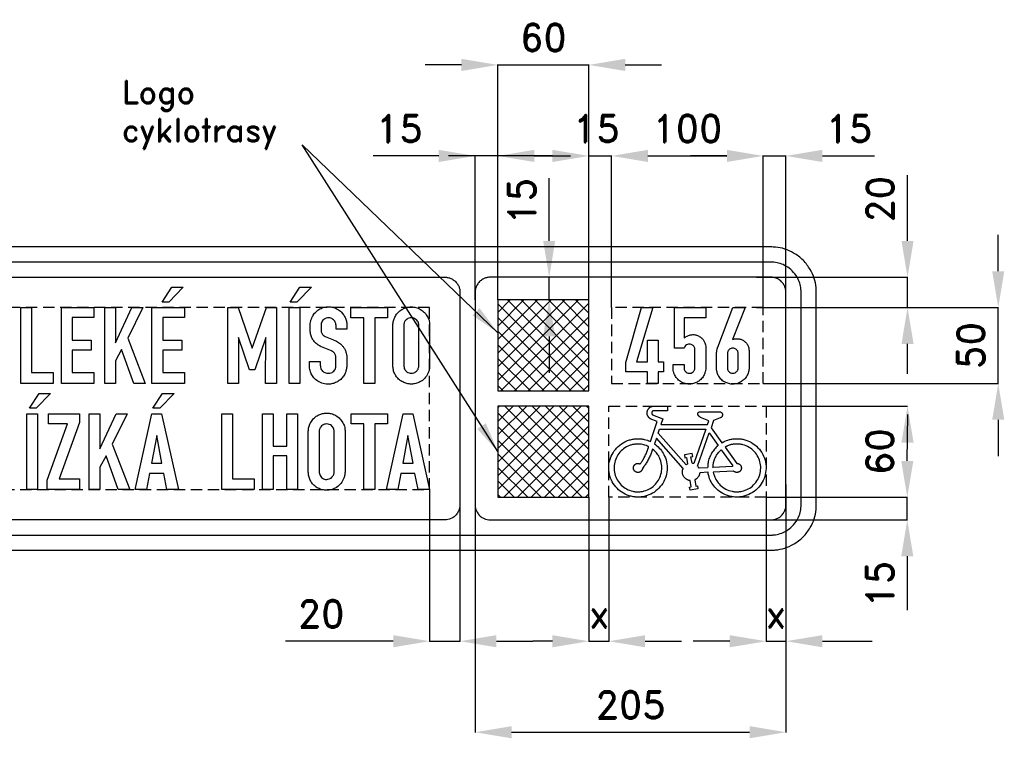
# Model space of a CAD drawing. Header units: millimetres. Extents: x 84 to 4098, y -145 to 1386.
# Tile 12 of 12: x 3449 to 4098, y 520 to 994. Entities that reach past the tile are written whole.
import ezdxf

# ---------------------------------------------------------------- set-up
doc = ezdxf.new("R2010")
doc.units = ezdxf.units.MM
doc.header["$LTSCALE"] = 5
doc.linetypes.add('ČÁRKOVANÁX2', pattern=[1.5, 1, -0.5])
doc.layers.add('Kóty', color=2, linetype='Continuous')
doc.layers.add('Značka', color=7, linetype='Continuous')
doc.styles.get("Standard").update_dxf_attribs({"font": 'romand.shx', "height": 18})
doc.dimstyles.get("Standard").update_dxf_attribs({"dimtxt": 18, "dimasz": 24, "dimexe": 0.18, "dimexo": 0.0625, "dimgap": 9, "dimtad": 1, "dimdec": 0, "dimzin": 0, "dimdsep": 46, "dimtxsty": 'Standard', "dimcen": 0.09, "dimadec": 0, "dimazin": 0, "dimtfac": 1, "dimtdec": 0, "dimtofl": 0, "dimtmove": 0, "dimatfit": 3, "dimfxl": 1, "dimtolj": 1, "dimtzin": 0, "dimarcsym": 0})

# ---------------------------------------------------------------- blocks, each defined once
blk = doc.blocks.new('*D11')
at = {"layer": 'Defpoints', "color": 0, "transparency": 16777216}
for p in [(3939.43, 904.12), (3839.43, 804.18), (3939.43, 804.12)]:
    blk.add_point(p, dxfattribs=at)
at = {"layer": 'Kóty', "color": 0, "lineweight": -2, "transparency": 16777216}
for p, q in [((3839.43, 804.25), (3839.43, 904.3)), ((3863.43, 904.12), (3915.43, 904.12)), ((3939.43, 804.18), (3939.43, 904.3))]:
    blk.add_line(p, q, dxfattribs=at)
at = {"layer": 'Kóty', "color": 0, "transparency": 16777216}
for points in [[(3863.43, 908.12), (3863.43, 900.12), (3839.43, 904.12)], [(3915.43, 908.12), (3915.43, 900.12), (3939.43, 904.12)]]:
    blk.add_solid(points, dxfattribs=at)
at = {"layer": 'Kóty', "color": 0, "transparency": 16777216, "insert": (3889.43, 922.12), "char_height": 18, "attachment_point": 5}
blk.add_mtext('\\A1;100', dxfattribs=at)
blk = doc.blocks.new('*D12')
at = {"layer": 'Defpoints', "color": 0, "transparency": 16777216}
for p in [(3824.43, 964.12), (3764.43, 809.12), (3824.43, 809.12)]:
    blk.add_point(p, dxfattribs=at)
at = {"layer": 'Kóty', "color": 0, "lineweight": -2, "transparency": 16777216}
for p, q in [((3740.43, 964.12), (3716.43, 964.12)), ((3764.43, 809.18), (3764.43, 964.3)), ((3824.43, 809.18), (3824.43, 964.3)), ((3848.43, 964.12), (3872.43, 964.12))]:
    blk.add_line(p, q, dxfattribs=at)
at = {"layer": 'Kóty', "color": 0, "transparency": 16777216}
for points in [[(3740.43, 968.12), (3740.43, 960.12), (3764.43, 964.12)], [(3848.43, 968.12), (3848.43, 960.12), (3824.43, 964.12)]]:
    blk.add_solid(points, dxfattribs=at)
at = {"layer": 'Kóty', "color": 0, "transparency": 16777216, "insert": (3794.43, 982.12), "char_height": 18, "attachment_point": 5}
blk.add_mtext('\\A1;60', dxfattribs=at)
blk = doc.blocks.new('*D13')
at = {"layer": 'Defpoints', "color": 0, "transparency": 16777216}
for p in [(3749.43, 687.49), (3954.43, 687.49), (3954.43, 524.12)]:
    blk.add_point(p, dxfattribs=at)
at = {"layer": 'Kóty', "color": 0, "lineweight": -2, "transparency": 16777216}
for p, q in [((3749.43, 687.42), (3749.43, 523.94)), ((3954.43, 687.42), (3954.43, 523.94)), ((3773.43, 524.12), (3930.43, 524.12))]:
    blk.add_line(p, q, dxfattribs=at)
at = {"layer": 'Kóty', "color": 0, "transparency": 16777216}
for points in [[(3773.43, 528.12), (3773.43, 520.12), (3749.43, 524.12)], [(3930.43, 528.12), (3930.43, 520.12), (3954.43, 524.12)]]:
    blk.add_solid(points, dxfattribs=at)
at = {"layer": 'Kóty', "color": 0, "transparency": 16777216, "insert": (3851.93, 542.12), "char_height": 18, "attachment_point": 5}
blk.add_mtext('\\A1;205', dxfattribs=at)
blk = doc.blocks.new('*D17')
at = {"layer": 'Defpoints', "color": 0, "transparency": 16777216}
for p in [(3939.49, 804.12), (4094.43, 804.12), (3939.43, 754.12)]:
    blk.add_point(p, dxfattribs=at)
at = {"layer": 'Kóty', "color": 0, "lineweight": -2, "transparency": 16777216}
for p, q in [((4094.43, 828.12), (4094.43, 852.12)), ((3939.55, 804.12), (4094.61, 804.12)), ((3939.49, 754.12), (4094.61, 754.12)), ((4094.43, 730.12), (4094.43, 706.12))]:
    blk.add_line(p, q, dxfattribs=at)
at = {"layer": 'Kóty', "color": 0, "transparency": 16777216}
for points in [[(4090.43, 828.12), (4098.43, 828.12), (4094.43, 804.12)], [(4090.43, 730.12), (4098.43, 730.12), (4094.43, 754.12)]]:
    blk.add_solid(points, dxfattribs=at)
at = {"layer": 'Kóty', "color": 0, "transparency": 16777216, "insert": (4076.43, 779.12), "char_height": 18, "attachment_point": 5, "rotation": 90}
blk.add_mtext('\\A1;50', dxfattribs=at)
blk = doc.blocks.new('*D20')
at = {"layer": 'Defpoints', "color": 0, "transparency": 16777216}
for p in [(3739.43, 688.83), (3719.43, 684.12), (3719.43, 584.12)]:
    blk.add_point(p, dxfattribs=at)
at = {"layer": 'Kóty', "color": 0, "lineweight": -2, "transparency": 16777216}
for p, q in [((3739.43, 688.77), (3739.43, 583.94)), ((3719.43, 684.06), (3719.43, 583.94)), ((3695.43, 584.12), (3624.29, 584.12)), ((3763.43, 584.12), (3787.43, 584.12))]:
    blk.add_line(p, q, dxfattribs=at)
at = {"layer": 'Kóty', "color": 0, "transparency": 16777216}
for points in [[(3695.43, 588.12), (3695.43, 580.12), (3719.43, 584.12)], [(3763.43, 588.12), (3763.43, 580.12), (3739.43, 584.12)]]:
    blk.add_solid(points, dxfattribs=at)
at = {"layer": 'Kóty', "color": 0, "transparency": 16777216, "insert": (3647.86, 602.12), "char_height": 18, "attachment_point": 5}
blk.add_mtext('\\A1;20', dxfattribs=at)

msp = doc.modelspace()

# ---------------------------------------------------------------- hatches: boundary and pattern name
at = {"layer": 'Značka'}
h = msp.add_hatch(dxfattribs=at)
h.set_pattern_fill('ANSI37', color=256, scale=2)
h.paths.add_polyline_path([(3764.43, 749.12), (3824.43, 749.12), (3824.43, 809.12), (3764.43, 809.12)])
h = msp.add_hatch(dxfattribs=at)
h.set_pattern_fill('ANSI37', color=256, scale=2)
h.paths.add_polyline_path([(3764.43, 679.12), (3824.43, 679.12), (3824.43, 739.12), (3764.43, 739.12)])

# ---------------------------------------------------------------- linework, layer by layer
at = {"layer": 'Kóty'}
for p, q in [((3725.43, 904.12), (3682.27, 904.12)), ((3800.43, 904.12), (3731.86, 904.12)), ((3749.43, 809.18), (3749.43, 904.3)), ((3764.43, 809.18), (3764.43, 904.3)), ((3788.43, 904.12), (3812.43, 904.12)), ((3824.43, 809.18), (3824.43, 904.3)), ((3839.43, 804.18), (3839.43, 904.3)), ((3863.43, 904.12), (3887.43, 904.12)), ((3915.43, 904.12), (3891.43, 904.12)), ((3939.43, 804.25), (3939.43, 904.3)), ((3954.43, 805.8), (3954.43, 904.3)), ((3978.43, 904.12), (4012.71, 904.12)), ((4034.61, 848.12), (4034.61, 891.49)), ((3798.27, 848.12), (3798.27, 889.48)), ((4094.43, 828.12), (4094.43, 852.12)), ((3798.33, 824.12), (3798.45, 824.12)), ((3935.01, 824.12), (4034.79, 824.12)), ((3798.33, 809.12), (3798.45, 809.12)), ((3935.01, 804.12), (4034.79, 804.12)), ((3798.27, 785.12), (3798.27, 761.12)), ((4034.43, 780.12), (4034.43, 760.38)), ((3941.37, 739.12), (4034.61, 739.12)), ((4034.43, 703.06), (4034.83, 733.73)), ((3824.43, 679.06), (3824.43, 583.94)), ((3837.55, 679.06), (3837.55, 583.94)), ((3941.31, 679.06), (3941.31, 583.94)), ((3941.37, 679.06), (4034.61, 679.06)), ((3954.43, 681.24), (3954.43, 583.94)), ((3939.89, 664.12), (4034.61, 664.12)), ((4034.43, 640.12), (4034.43, 604.62)), ((3800.43, 584.12), (3787.43, 584.12)), ((3861.55, 584.12), (3885.55, 584.12)), ((3917.31, 584.12), (3893.31, 584.12)), ((3978.43, 584.12), (4011.38, 584.12))]:
    msp.add_line(p, q, dxfattribs=at)
for points in [[(3764.43, 964.12), (3824.43, 964.12)], [(3764.43, 709.12), (3635.4, 911.37), (3764.43, 787.52)], [(3824.43, 904.12), (3839.43, 904.12)], [(3939.43, 904.12), (3954.43, 904.12)], [(3798.27, 809.12), (3798.33, 824.12)], [(4034.61, 804.12), (4034.61, 824.12)], [(4094.43, 754.12), (4094.43, 804.12)], [(4034.43, 664.12), (4034.43, 679.06)], [(3719.43, 584.12), (3739.43, 584.12)], [(3824.43, 584.12), (3837.55, 584.12)], [(3941.31, 584.12), (3954.43, 584.12)]]:
    msp.add_lwpolyline(points, dxfattribs=at)
for points in [[(3725.43, 908.12), (3725.43, 900.12), (3749.43, 904.12)], [(3788.43, 908.12), (3788.43, 900.12), (3764.43, 904.12)], [(3800.43, 908.12), (3800.43, 900.12), (3824.43, 904.12)], [(3863.43, 908.12), (3863.43, 900.12), (3839.43, 904.12)], [(3915.43, 908.12), (3915.43, 900.12), (3939.43, 904.12)], [(3978.43, 908.12), (3978.43, 900.12), (3954.43, 904.12)], [(3794.27, 848.12), (3802.27, 848.12), (3798.27, 824.12)], [(4030.61, 848.12), (4038.61, 848.12), (4034.61, 824.12)], [(3794.27, 785.12), (3802.27, 785.12), (3798.27, 809.12)], [(3752.31, 803.77), (3747.69, 798.96), (3764.43, 787.52)], [(4030.61, 780.12), (4038.61, 780.12), (4034.61, 804.12)], [(4030.61, 715.12), (4038.61, 715.12), (4034.61, 739.12)], [(3756.48, 727.78), (3750.86, 724.19), (3764.43, 709.12)], [(4030.43, 703.06), (4038.43, 703.06), (4034.43, 679.06)], [(4030.43, 640.12), (4038.43, 640.12), (4034.43, 664.12)], [(3800.43, 588.12), (3800.43, 580.12), (3824.43, 584.12)], [(3861.55, 588.12), (3861.55, 580.12), (3837.55, 584.12)], [(3917.31, 588.12), (3917.31, 580.12), (3941.31, 584.12)], [(3978.43, 588.12), (3978.43, 580.12), (3954.43, 584.12)]]:
    msp.add_solid(points, dxfattribs=at)
at = {"layer": 'Značka', "color": 3}
for points in [[(3283.5, 644.12), (3944.43, 644.12, 0.003579), (3946, 644.18, 0.010728), (3947.57, 644.29, 0.055713), (3953.7, 645.55, 0.056162), (3959.43, 648.14, 0.069693), (3965.67, 652.87, 0.068355), (3970.41, 659.12, 0.056433), (3973.04, 664.86, 0.061124), (3974.27, 670.99), (3974.37, 672.55), (3974.43, 674.12), (3974.43, 814.12), (3974.37, 815.69), (3974.27, 817.26, 0.055698), (3973.01, 823.39, 0.056169), (3970.41, 829.12, 0.069684), (3965.69, 835.36, 0.068357), (3959.43, 840.1, 0.056432), (3953.7, 842.74, 0.061121), (3947.57, 843.96, 0.012196), (3946, 844.06, 0.004066), (3944.43, 844.12), (3283.5, 844.12)], [(3277.45, 654.12), (3944.43, 654.12, 0.003577), (3945.48, 654.16, 0.01073), (3946.52, 654.23, 0.055711), (3950.61, 655.07, 0.056162), (3954.43, 656.8, 0.069688), (3958.59, 659.95, 0.068364), (3961.75, 664.12, 0.056428), (3963.51, 667.94, 0.061129), (3964.32, 672.03), (3964.39, 673.08), (3964.43, 674.12), (3964.43, 814.12), (3964.39, 815.17), (3964.32, 816.21, 0.055727), (3963.48, 820.3, 0.05617), (3961.75, 824.12, 0.069704), (3958.6, 828.28, 0.068357), (3954.43, 831.44, 0.056428), (3950.61, 833.2, 0.061118), (3946.52, 834.01, 0.012214), (3945.48, 834.08), (3944.43, 834.12), (3277.45, 834.12)], [(3729.43, 824.12), (3729.95, 824.1, -0.010733), (3730.48, 824.07, -0.055715), (3732.52, 823.65, -0.056159), (3734.43, 822.78, -0.069696), (3736.51, 821.21, -0.068339), (3738.09, 819.12, -0.056412), (3738.97, 817.21, -0.061116), (3739.37, 815.17), (3739.41, 814.64), (3739.43, 814.12), (3739.43, 674.12), (3739.41, 673.6), (3739.37, 673.08, -0.055755), (3738.96, 671.03, -0.056143), (3738.09, 669.12, -0.069684), (3736.51, 667.04, -0.068362), (3734.43, 665.46, -0.05644), (3732.52, 664.58, -0.061127), (3730.48, 664.18, -0.012192), (3729.95, 664.14, -0.004073), (3729.43, 664.12), (3262.43, 664.12)], [(3944.43, 824.12), (3759.43, 824.12, 0.003563), (3758.91, 824.1, 0.010733), (3758.38, 824.07, 0.055715), (3756.34, 823.65, 0.056159), (3754.43, 822.78, 0.069696), (3752.35, 821.21, 0.068339), (3750.77, 819.12, 0.056412), (3749.89, 817.21, 0.061116), (3749.48, 815.17), (3749.45, 814.64), (3749.43, 814.12), (3749.43, 674.12), (3749.45, 673.6), (3749.48, 673.08, 0.055755), (3749.9, 671.03, 0.056143), (3750.77, 669.12, 0.069684), (3752.34, 667.04, 0.068362), (3754.43, 665.46, 0.05644), (3756.34, 664.58, 0.061127), (3758.38, 664.18), (3758.91, 664.14), (3759.43, 664.12), (3944.43, 664.12, 0.003573), (3944.95, 664.14, 0.010716), (3945.48, 664.18, 0.055717), (3947.52, 664.6, 0.056162), (3949.43, 665.46, 0.069702), (3951.51, 667.04, 0.068336), (3953.09, 669.12, 0.056415), (3953.97, 671.03, 0.061086), (3954.38, 673.08), (3954.41, 673.6), (3954.43, 674.12), (3954.43, 814.12), (3954.41, 814.64), (3954.37, 815.17, 0.055698), (3953.96, 817.21, 0.056171), (3953.09, 819.12, 0.069689), (3951.51, 821.2, 0.068365), (3949.43, 822.78, 0.05644), (3947.52, 823.66, 0.061127), (3945.48, 824.07), (3944.95, 824.1), (3944.43, 824.12)], [(3647.33, 768.46), (3647.33, 765.77), (3647.34, 765.64), (3647.35, 765.51, 0.067811), (3647.66, 764.06, 0.080277), (3648.37, 762.76, 0.070794), (3649.22, 761.87, 0.068448), (3650.27, 761.24, 0.072221), (3651.6, 760.86, 0.059842), (3653, 760.84, 0.062308), (3654.39, 761.12, 0.080559), (3655.63, 761.77, 0.08223), (3656.64, 762.77, 0.07288), (3657.3, 764.03, 0.024054), (3657.44, 764.47, 0.024221), (3657.54, 764.92), (3657.57, 765.11), (3657.6, 765.3), (3657.6, 771.15), (3657.6, 771.37), (3657.59, 771.58, 0.057548), (3657.43, 772.43, 0.041275), (3657.1, 773.24, 0.041712), (3656.65, 774.02, 0.055564), (3656.06, 774.69, 0.037082), (3655.61, 775.06, 0.031349), (3655.12, 775.37), (3654.91, 775.47), (3654.71, 775.57), (3648.18, 778.2), (3648.02, 778.26), (3647.87, 778.32, -0.037017), (3646.7, 778.9, -0.028683), (3645.62, 779.62, -0.047622), (3643.83, 781.19, -0.053383), (3642.39, 783.1, -0.061657), (3641.24, 785.53, -0.062521), (3640.71, 788.16), (3640.69, 788.38), (3640.67, 788.6), (3640.67, 792.87), (3640.68, 793.22), (3640.69, 793.57, -0.052101), (3640.99, 795.44, -0.041819), (3641.64, 797.24, -0.05928), (3643.11, 799.79, -0.064877), (3645.15, 801.9, -0.070472), (3647.82, 803.57, -0.06902), (3650.85, 804.45, -0.05916), (3653.51, 804.6, -0.059512), (3656.12, 804.12, -0.073677), (3659.21, 802.71, -0.072341), (3661.77, 800.48, -0.058712), (3663.35, 798.27, -0.05971), (3664.37, 795.77, -0.025322), (3664.63, 794.69, -0.025632), (3664.78, 793.59), (3664.8, 793.34), (3664.81, 793.1), (3664.81, 789.85), (3657.67, 789.85), (3657.67, 792.55), (3657.65, 792.69), (3657.64, 792.84, 0.026977), (3657.49, 793.7, 0.049658), (3657.22, 794.53, 0.084199), (3656.5, 795.67, 0.070659), (3655.46, 796.55, 0.06698), (3654.29, 797.13, 0.070683), (3653.01, 797.38, 0.096872), (3651.18, 797.15, 0.097749), (3649.55, 796.25, 0.080403), (3648.56, 795.2, 0.088311), (3647.99, 793.9, 0.027199), (3647.88, 793.41, 0.013893), (3647.81, 792.91), (3647.8, 792.76), (3647.78, 792.61), (3647.78, 789.39), (3647.79, 789.26), (3647.8, 789.13, 0.043606), (3647.98, 788.16, 0.048677), (3648.34, 787.24, 0.048491), (3648.8, 786.44, 0.049316), (3649.42, 785.75, 0.030246), (3649.81, 785.41, 0.034718), (3650.25, 785.13), (3650.4, 785.05), (3650.56, 784.97), (3655.98, 782.79), (3656.15, 782.71), (3656.33, 782.63, 0.006991), (3657.49, 782.13, -0.023415), (3658.64, 781.59, -0.046407), (3660.06, 780.68, -0.03709), (3661.33, 779.54, -0.042561), (3662.65, 777.95, -0.047694), (3663.67, 776.15, -0.04736), (3664.38, 774.17, -0.041088), (3664.73, 772.1), (3664.74, 771.93), (3664.76, 771.76), (3664.76, 765.42), (3664.74, 765.28), (3664.73, 765.15, -0.015303), (3664.56, 763.74, -0.028881), (3664.26, 762.36, -0.069914), (3663.12, 759.63, -0.066397), (3661.28, 757.28, -0.060054), (3659.18, 755.56, -0.058502), (3656.74, 754.38, -0.060299), (3653.97, 753.71, -0.058903), (3651.1, 753.72, -0.077484), (3647.42, 754.66, -0.082893), (3644.22, 756.7, -0.070862), (3642.14, 759.04, -0.072702), (3640.8, 761.84, -0.034929), (3640.4, 763.38, -0.026636), (3640.2, 764.96), (3640.18, 765.12), (3640.17, 765.29), (3640.17, 768.46), (3647.33, 768.46)], [(3695.23, 792.92), (3695.24, 793.12), (3695.26, 793.33, -0.051728), (3695.76, 795.97, -0.060096), (3696.83, 798.43, -0.071628), (3698.69, 800.94, -0.067963), (3701.16, 802.84, -0.05448), (3703.41, 803.9, -0.054189), (3705.84, 804.45, -0.065498), (3708.89, 804.47, -0.068222), (3711.84, 803.68, -0.076788), (3714.81, 801.96, -0.070461), (3717.18, 799.43, -0.068142), (3718.76, 796.61, -0.084707), (3719.41, 793.51), (3719.42, 793.3), (3719.43, 793.1), (3719.43, 765.34), (3719.41, 765.11), (3719.39, 764.89, -0.037769), (3719.01, 762.75, -0.046583), (3718.28, 760.7, -0.086532), (3716.11, 757.43, -0.087941), (3712.97, 755.07, -0.067429), (3710.25, 754, -0.062809), (3707.35, 753.67, -0.062157), (3704.4, 754, -0.066093), (3701.65, 755.05, -0.060303), (3699.44, 756.54, -0.055618), (3697.63, 758.51, -0.060045), (3696.17, 760.96, -0.070793), (3695.4, 763.67), (3695.31, 764.35), (3695.25, 765.03), (3695.24, 765.21), (3695.23, 765.4), (3695.23, 792.92)], [(3887.22, 766.68), (3887.22, 764.15), (3887.24, 764.03), (3887.26, 763.9, 0.060978), (3887.54, 762.92, 0.077488), (3888.08, 762.04, 0.110071), (3889.17, 761.17, 0.10611), (3890.54, 760.81, 0.104828), (3891.95, 760.98, 0.113248), (3893.14, 761.69, 0.063037), (3893.66, 762.31, 0.037999), (3894.06, 763.03), (3894.25, 763.48), (3894.35, 763.95), (3894.36, 764.07), (3894.36, 764.18), (3894.36, 776.5), (3894.35, 776.67), (3894.34, 776.84, 0.078362), (3894.1, 777.8, 0.077125), (3893.58, 778.66, 0.080268), (3892.8, 779.38, 0.074458), (3891.85, 779.82, 0.084333), (3890.67, 780.01, 0.089049), (3889.49, 779.78, 0.105021), (3888.24, 779.03, 0.127241), (3887.47, 777.85), (3887.38, 777.58), (3887.31, 777.31), (3880.91, 777.31), (3880.91, 804.12), (3901.52, 804.12), (3901.52, 797.39), (3887.23, 797.39), (3887.23, 784), (3887.95, 784.56, -0.021833), (3888.71, 785.07, -0.068899), (3890.75, 785.97, -0.071291), (3892.97, 786.27, -0.081448), (3895.51, 785.92, -0.080132), (3897.8, 784.79, -0.065115), (3899.38, 783.41, -0.059278), (3900.58, 781.68, -0.049011), (3901.21, 780.25, -0.065962), (3901.5, 778.74), (3901.51, 778.51), (3901.52, 778.28), (3901.52, 764), (3901.5, 763.81), (3901.48, 763.61, -0.038888), (3901.14, 761.7, -0.047735), (3900.47, 759.88, -0.079181), (3898.77, 757.26, -0.076902), (3896.33, 755.28, -0.064735), (3894, 754.18, -0.063781), (3891.46, 753.72, -0.082391), (3888.02, 754.02, -0.086133), (3884.86, 755.42, -0.076472), (3882.58, 757.39, -0.07139), (3880.96, 759.94, -0.049881), (3880.29, 761.78, -0.060191), (3880.03, 763.69), (3880.02, 763.89), (3880.02, 764.09), (3880.02, 766.68), (3887.22, 766.68)], [(3919.11, 783.11), (3919.97, 783.33, -0.020404), (3920.83, 783.51, -0.065599), (3922.99, 783.56, -0.072085), (3925.08, 783.02, -0.070253), (3926.85, 782.05, -0.065762), (3928.3, 780.63, -0.071955), (3929.48, 778.71, -0.081565), (3930.02, 776.55), (3930.04, 776.32), (3930.06, 776.09), (3930.06, 764.04), (3930.06, 763.93), (3930.05, 763.82, -0.036223), (3929.87, 762.38, -0.035907), (3929.47, 760.97, -0.078115), (3927.96, 758.05, -0.082108), (3925.61, 755.75, -0.07311), (3923.12, 754.36, -0.070276), (3920.34, 753.73, -0.07068), (3917.44, 753.82, -0.071058), (3914.67, 754.72, -0.0763), (3912.08, 756.42, -0.080349), (3910.13, 758.83, -0.06308), (3909.11, 761.1, -0.054831), (3908.65, 763.54), (3908.63, 763.79), (3908.61, 764.04), (3908.61, 773.92), (3908.64, 774.16), (3908.66, 774.4), (3908.74, 775.15), (3908.85, 775.9), (3909.03, 776.67), (3909.27, 777.42), (3909.37, 777.69), (3909.46, 777.96), (3919.38, 804.12), (3927.42, 804.12), (3919.11, 783.11)], [(3702.38, 792.53), (3702.38, 765.78), (3702.4, 765.6), (3702.41, 765.42, 0.058195), (3702.72, 764.04, 0.076935), (3703.38, 762.78, 0.089889), (3704.47, 761.68, 0.086065), (3705.88, 761.01, 0.085531), (3707.43, 760.79, 0.083516), (3708.96, 761.1, 0.074208), (3710.2, 761.74, 0.073676), (3711.2, 762.72, 0.055059), (3711.76, 763.6, 0.05284), (3712.12, 764.58), (3712.21, 765.02), (3712.26, 765.46), (3712.27, 765.62), (3712.27, 765.79), (3712.27, 792.61), (3712.26, 792.79), (3712.24, 792.98, 0.056563), (3711.99, 794.12, 0.065572), (3711.47, 795.17, 0.088981), (3710.41, 796.33, 0.083854), (3709.02, 797.07, 0.086263), (3707.42, 797.38, 0.086475), (3705.8, 797.14, 0.077609), (3704.5, 796.51, 0.081791), (3703.46, 795.52, 0.055728), (3702.92, 794.68, 0.047212), (3702.58, 793.74, 0.022255), (3702.47, 793.29, 0.025881), (3702.4, 792.84), (3702.39, 792.68), (3702.38, 792.53)], [(3915.76, 773.79), (3915.76, 764.28), (3915.76, 764.16), (3915.78, 764.03, 0.080591), (3916.09, 762.89, 0.090582), (3916.77, 761.9, 0.104955), (3917.86, 761.11, 0.101855), (3919.19, 760.81, 0.086986), (3920.33, 760.95, 0.083837), (3921.36, 761.45, 0.057677), (3921.95, 761.95, 0.059032), (3922.41, 762.57, 0.0549), (3922.72, 763.26, 0.050203), (3922.87, 763.99), (3922.89, 764.13), (3922.91, 764.28), (3922.91, 773.85), (3922.9, 774.07), (3922.88, 774.3, 0.081654), (3922.6, 775.29, 0.076931), (3922.03, 776.14, 0.068996), (3921.35, 776.75, 0.067328), (3920.53, 777.15, 0.0825), (3919.4, 777.37, 0.086077), (3918.26, 777.19, 0.086338), (3917.23, 776.69, 0.083689), (3916.43, 775.87, 0.069456), (3915.98, 775.05, 0.073014), (3915.78, 774.14), (3915.76, 773.97), (3915.76, 773.79)], [(3639.41, 722.92), (3639.43, 723.12), (3639.45, 723.33, -0.051739), (3639.95, 725.97, -0.060096), (3641.02, 728.43, -0.071627), (3642.87, 730.94, -0.067964), (3645.35, 732.84, -0.054464), (3647.6, 733.9, -0.054183), (3650.03, 734.45, -0.065498), (3653.08, 734.47, -0.06822), (3656.03, 733.68, -0.076784), (3659, 731.96, -0.070467), (3661.37, 729.43, -0.068142), (3662.95, 726.61, -0.084707), (3663.6, 723.51), (3663.61, 723.3), (3663.62, 723.1), (3663.62, 695.34), (3663.6, 695.11), (3663.58, 694.89, -0.037769), (3663.2, 692.75, -0.046583), (3662.47, 690.7, -0.086532), (3660.3, 687.43, -0.087932), (3657.15, 685.07, -0.067432), (3654.43, 684, -0.062809), (3651.53, 683.67, -0.062156), (3648.59, 684, -0.066086), (3645.84, 685.05, -0.060323), (3643.63, 686.54, -0.055634), (3641.81, 688.51, -0.060036), (3640.36, 690.96, -0.070814), (3639.59, 693.67), (3639.5, 694.35), (3639.44, 695.03), (3639.43, 695.21), (3639.41, 695.4), (3639.41, 722.92)], [(3910.92, 735.37), (3911.01, 735.35), (3911.1, 735.33), (3911.12, 735.32), (3911.14, 735.32), (3911.21, 735.3), (3911.29, 735.27), (3911.37, 735.24), (3911.46, 735.2), (3911.55, 735.15), (3911.63, 735.1), (3911.71, 735.05), (3911.79, 734.99), (3911.88, 734.92), (3911.97, 734.84), (3912.05, 734.76), (3912.13, 734.67), (3912.2, 734.57), (3912.27, 734.47), (3912.33, 734.37), (3912.39, 734.26), (3912.44, 734.16), (3912.48, 734.04), (3912.52, 733.93), (3912.54, 733.81), (3912.57, 733.7), (3912.58, 733.58), (3912.59, 733.46), (3912.58, 733.34), (3912.57, 733.18), (3912.55, 733.02), (3912.51, 732.86), (3912.45, 732.71), (3912.39, 732.56), (3912.31, 732.41), (3912.22, 732.27), (3912.13, 732.14), (3912.04, 732.03), (3911.96, 731.93), (3911.87, 731.84), (3911.77, 731.75), (3911.67, 731.67), (3911.56, 731.6), (3911.47, 731.54), (3911.38, 731.49), (3911.36, 731.48), (3911.34, 731.47), (3911.22, 731.42), (3911.1, 731.36), (3906.67, 729.68), (3905, 724.88), (3912.18, 714.94), (3912.23, 714.97), (3912.28, 715), (3912.47, 715.1), (3912.66, 715.2), (3912.9, 715.33), (3913.14, 715.46), (3913.38, 715.59), (3913.62, 715.71), (3913.87, 715.83), (3914.11, 715.95), (3915.11, 716.38), (3916.13, 716.75), (3917.17, 717.06, -0.015328), (3918.23, 717.3, -0.015678), (3919.31, 717.49, -0.017262), (3920.4, 717.61, -0.015814), (3921.49, 717.65, -0.011284), (3922.59, 717.64, -0.014079), (3923.95, 717.57, -0.019839), (3925.3, 717.4, -0.021511), (3926.64, 717.14, -0.019171), (3927.95, 716.76, -0.019083), (3929.23, 716.3), (3930.48, 715.73), (3931.67, 715.08), (3932.82, 714.34), (3933.93, 713.54), (3934.98, 712.68), (3935.96, 711.73), (3936.87, 710.71), (3937.7, 709.63), (3938.45, 708.49), (3939.1, 707.3), (3939.68, 706.06), (3940.19, 704.79), (3940.61, 703.5), (3940.93, 702.17), (3941.15, 700.83), (3941.27, 699.47), (3941.29, 698.1), (3941.2, 696.74), (3941.02, 695.39), (3940.77, 694.05), (3940.43, 692.73), (3939.99, 691.44), (3939.45, 690.19), (3938.83, 688.97), (3938.11, 687.82), (3937.31, 686.71), (3936.44, 685.67), (3935.51, 684.67), (3934.51, 683.74), (3933.45, 682.89), (3932.32, 682.12), (3931.14, 681.43), (3929.92, 680.84), (3928.65, 680.34), (3927.35, 679.92, -0.015021), (3926.03, 679.58, -0.019529), (3924.69, 679.33, -0.020829), (3923.33, 679.18, -0.019009), (3921.97, 679.14, -0.019013), (3920.61, 679.19, -0.020885), (3919.25, 679.34, -0.019611), (3917.92, 679.6, -0.01511), (3916.6, 679.95), (3915.3, 680.37), (3914.04, 680.88), (3912.82, 681.48), (3911.65, 682.18), (3910.52, 682.95), (3909.46, 683.81), (3908.47, 684.75), (3907.54, 685.75), (3906.83, 686.58), (3906.17, 687.46), (3905.56, 688.37), (3905.01, 689.32), (3904.52, 690.29), (3904.1, 691.29), (3903.75, 692.32), (3903.46, 693.36), (3903.39, 693.63), (3903.33, 693.89), (3903.28, 694.11), (3903.23, 694.32), (3903.22, 694.37), (3903.21, 694.43), (3903.01, 695.49), (3897.59, 695.22), (3897.55, 694.92), (3897.5, 694.63), (3897.49, 694.57), (3897.48, 694.51), (3897.42, 694.27), (3897.36, 694.04), (3897.26, 693.76), (3897.15, 693.48), (3897.02, 693.2), (3896.88, 692.93), (3896.72, 692.68), (3896.54, 692.42), (3896.36, 692.18), (3896.17, 691.94), (3895.97, 691.72), (3895.75, 691.51), (3895.52, 691.31), (3895.28, 691.13), (3895.08, 690.99), (3894.88, 690.87), (3894.82, 690.84), (3894.77, 690.81), (3894.5, 690.66), (3894.23, 690.53), (3894.91, 686.31), (3896.02, 686.49), (3896.34, 684.52), (3891.16, 683.68), (3890.84, 685.66), (3891.95, 685.84), (3891.27, 690.05), (3891, 690.09), (3890.74, 690.14), (3890.68, 690.15), (3890.63, 690.16), (3890.42, 690.21), (3890.21, 690.26), (3889.95, 690.35), (3889.7, 690.44), (3889.45, 690.55), (3889.21, 690.67), (3888.97, 690.81), (3888.74, 690.95), (3888.46, 691.14), (3888.19, 691.35), (3887.93, 691.57), (3887.69, 691.81), (3887.47, 692.07), (3887.26, 692.33), (3887.07, 692.61), (3886.89, 692.9), (3886.73, 693.2), (3886.58, 693.51), (3886.46, 693.82), (3886.35, 694.15), (3886.27, 694.47), (3886.2, 694.81), (3886.16, 695.14), (3886.13, 695.48), (3886.12, 695.75), (3886.12, 696.03), (3886.14, 696.3), (3886.17, 696.57), (3886.21, 696.84), (3886.27, 697.1), (3886.33, 697.31), (3886.39, 697.52), (3886.41, 697.57), (3886.43, 697.62), (3886.53, 697.87), (3886.63, 698.12), (3868.94, 718.11), (3867.64, 714.3), (3868.5, 713.66), (3868.54, 713.63), (3868.58, 713.6), (3868.75, 713.47), (3868.92, 713.33), (3869.13, 713.17), (3869.34, 713), (3870.14, 712.29), (3870.89, 711.53), (3871.61, 710.74), (3872.27, 709.9), (3872.89, 709.02), (3873.45, 708.1), (3873.95, 707.15), (3874.41, 706.18), (3874.92, 704.94), (3875.35, 703.67), (3875.68, 702.37), (3875.91, 701.05), (3876.05, 699.71), (3876.08, 698.37), (3876.02, 697.03), (3875.86, 695.7), (3875.64, 694.38), (3875.33, 693.08), (3874.93, 691.8), (3874.42, 690.56), (3873.83, 689.35), (3873.16, 688.19), (3872.39, 687.09), (3871.56, 686.04), (3870.67, 685.04), (3869.72, 684.09), (3868.7, 683.22), (3867.62, 682.44), (3866.48, 681.72), (3865.3, 681.1), (3864.07, 680.56), (3862.8, 680.11, -0.014754), (3861.52, 679.73, -0.01921), (3860.21, 679.43, -0.020516), (3858.89, 679.23, -0.018697), (3857.55, 679.14, -0.018695), (3856.21, 679.13, -0.020495), (3854.87, 679.23, -0.019204), (3853.55, 679.42, -0.01476), (3852.24, 679.71, -0.014773), (3850.94, 680.06, -0.019191), (3849.68, 680.5), (3848.45, 681.03), (3847.26, 681.65), (3846.12, 682.36), (3845.04, 683.15), (3844.02, 684.01), (3843.05, 684.95), (3842.14, 685.93), (3841.3, 686.97), (3840.53, 688.07), (3839.86, 689.23), (3839.26, 690.43), (3838.76, 691.67), (3838.35, 692.94), (3838.02, 694.25), (3837.77, 695.56), (3837.6, 696.89), (3837.54, 698.23), (3837.57, 699.57), (3837.7, 700.91), (3837.93, 702.23), (3838.25, 703.52), (3838.67, 704.8), (3839.15, 706.05), (3839.71, 707.27), (3840.36, 708.44), (3841.1, 709.56), (3841.91, 710.63), (3842.8, 711.63), (3843.77, 712.56), (3844.79, 713.42), (3845.86, 714.23), (3846.98, 714.96), (3848.15, 715.61), (3849.37, 716.17, -0.018533), (3850.62, 716.64, -0.020301), (3851.91, 717.02, -0.018802), (3853.22, 717.3, -0.013971), (3854.55, 717.5, -0.011322), (3855.62, 717.61, -0.015368), (3856.7, 717.67, -0.016774), (3857.77, 717.66, -0.015563), (3858.85, 717.58, -0.015995), (3859.91, 717.44, -0.018395), (3860.96, 717.23), (3861.99, 716.95), (3863, 716.61), (3863.25, 716.52), (3863.5, 716.43), (3863.7, 716.35), (3863.9, 716.27), (3863.95, 716.25), (3864, 716.23), (3864.99, 715.81), (3869.48, 728.99), (3864.94, 730.84), (3864.76, 730.97), (3864.58, 731.1), (3864.55, 731.12), (3864.51, 731.15), (3864.38, 731.26), (3864.24, 731.38), (3864.09, 731.53), (3863.94, 731.7), (3863.8, 731.87), (3863.66, 732.05), (3863.54, 732.23), (3863.43, 732.42), (3863.3, 732.67), (3863.18, 732.92), (3863.08, 733.17), (3862.99, 733.44), (3862.93, 733.71), (3862.88, 733.98), (3862.85, 734.25), (3862.84, 734.53), (3862.83, 734.81), (3862.85, 735.08), (3862.88, 735.36), (3862.93, 735.63), (3863, 735.9), (3863.09, 736.16), (3863.19, 736.42), (3863.31, 736.67), (3863.44, 736.91), (3863.58, 737.15), (3863.74, 737.37), (3863.91, 737.59), (3864.1, 737.79), (3864.3, 737.98), (3864.51, 738.16), (3864.73, 738.33), (3864.91, 738.45), (3865.1, 738.57), (3865.3, 738.68), (3865.5, 738.78), (3865.7, 738.86), (3865.91, 738.93), (3866.12, 739), (3866.34, 739.05), (3866.39, 739.06), (3866.44, 739.07), (3866.49, 739.08), (3866.53, 739.08), (3866.54, 739.08), (3866.55, 739.09), (3866.77, 739.12), (3876.29, 739.12), (3876.29, 736.12), (3867.19, 736.12), (3867.12, 736.11), (3867.05, 736.1), (3867.04, 736.1), (3867.02, 736.1), (3866.97, 736.08), (3866.91, 736.07), (3866.84, 736.05), (3866.78, 736.02), (3866.71, 735.99), (3866.65, 735.96), (3866.58, 735.93), (3866.52, 735.89), (3866.45, 735.84), (3866.38, 735.78), (3866.31, 735.72), (3866.25, 735.66), (3866.19, 735.59), (3866.14, 735.52), (3866.09, 735.44), (3866.04, 735.37), (3866, 735.29), (3865.96, 735.2), (3865.93, 735.12), (3865.91, 735.03), (3865.89, 734.95), (3865.87, 734.86), (3865.87, 734.77), (3865.86, 734.68), (3865.86, 734.59), (3865.87, 734.5), (3865.88, 734.41), (3865.9, 734.33), (3865.92, 734.24), (3865.95, 734.15), (3865.98, 734.07), (3866.02, 733.99), (3866.05, 733.93), (3866.09, 733.86), (3866.13, 733.8), (3866.17, 733.75), (3866.22, 733.69), (3866.27, 733.64), (3866.31, 733.6), (3866.35, 733.56), (3866.36, 733.55), (3866.37, 733.54), (3866.43, 733.5), (3866.48, 733.45), (3873.23, 730.7), (3871.97, 727.01), (3902.57, 727.01), (3903.46, 729.55), (3898.16, 731.74), (3898.03, 731.8), (3897.91, 731.86), (3897.89, 731.87), (3897.86, 731.88), (3897.77, 731.94), (3897.68, 731.99), (3897.56, 732.07), (3897.45, 732.15), (3897.35, 732.24), (3897.25, 732.33), (3897.15, 732.42), (3897.05, 732.52), (3896.94, 732.65), (3896.83, 732.78), (3896.72, 732.92), (3896.63, 733.07), (3896.55, 733.22), (3896.48, 733.37), (3896.42, 733.53), (3896.38, 733.7), (3896.36, 733.79), (3896.34, 733.88), (3896.33, 733.97), (3896.33, 734.07), (3896.33, 734.16), (3896.34, 734.25), (3896.35, 734.34), (3896.37, 734.43), (3896.4, 734.52), (3896.43, 734.61), (3896.47, 734.69), (3896.52, 734.77), (3896.57, 734.85), (3896.63, 734.92), (3896.69, 734.99), (3896.76, 735.05), (3896.82, 735.1), (3896.88, 735.15), (3896.94, 735.19), (3897, 735.23), (3897.07, 735.26), (3897.14, 735.29), (3897.21, 735.32), (3897.28, 735.34), (3897.3, 735.34), (3897.31, 735.35), (3897.33, 735.35), (3897.35, 735.35), (3897.37, 735.36), (3897.39, 735.36), (3897.41, 735.37), (3897.42, 735.37), (3910.92, 735.37)], [(3646.57, 722.53), (3646.57, 695.78), (3646.58, 695.6), (3646.6, 695.42, 0.058216), (3646.91, 694.04, 0.076993), (3647.57, 692.78, 0.089876), (3648.66, 691.68, 0.086048), (3650.06, 691.01, 0.085528), (3651.61, 690.79, 0.083512), (3653.14, 691.1, 0.074196), (3654.38, 691.74, 0.073706), (3655.38, 692.72, 0.055059), (3655.94, 693.6, 0.05284), (3656.3, 694.58), (3656.4, 695.02), (3656.45, 695.46), (3656.46, 695.62), (3656.46, 695.79), (3656.46, 722.61), (3656.45, 722.79), (3656.43, 722.98, 0.056563), (3656.18, 724.12, 0.065572), (3655.65, 725.17, 0.08901), (3654.6, 726.33, 0.083836), (3653.21, 727.07, 0.08627), (3651.61, 727.38, 0.086475), (3649.99, 727.14, 0.077609), (3648.68, 726.51, 0.081804), (3647.64, 725.52, 0.05573), (3647.11, 724.68, 0.047241), (3646.76, 723.74), (3646.65, 723.29, 0.025881), (3646.59, 722.84), (3646.58, 722.68), (3646.57, 722.53)], [(3859.79, 698.09), (3859.77, 697.92), (3859.74, 697.75), (3859.73, 697.72), (3859.72, 697.68), (3859.69, 697.55), (3859.65, 697.42), (3859.59, 697.26), (3859.52, 697.11), (3859.44, 696.96), (3859.35, 696.81), (3859.25, 696.67), (3859.15, 696.53), (3859.01, 696.37), (3858.86, 696.22), (3858.7, 696.08), (3858.53, 695.95), (3858.35, 695.83), (3858.17, 695.73), (3857.97, 695.64), (3857.77, 695.57), (3857.57, 695.51), (3857.36, 695.46), (3857.15, 695.43), (3856.94, 695.41, -0.01905), (3856.72, 695.41), (3856.51, 695.42), (3856.3, 695.46), (3856.09, 695.5), (3855.89, 695.56), (3855.68, 695.63), (3855.49, 695.71), (3855.3, 695.81), (3855.12, 695.93), (3854.95, 696.06), (3854.79, 696.19), (3854.64, 696.35), (3854.5, 696.5), (3854.36, 696.67), (3854.25, 696.85), (3854.14, 697.03), (3854.05, 697.23), (3853.97, 697.43), (3853.91, 697.63), (3853.87, 697.84), (3853.83, 698.05), (3853.81, 698.26), (3853.81, 698.47), (3853.82, 698.69), (3853.85, 698.9), (3853.89, 699.11), (3853.95, 699.31), (3854.02, 699.51), (3854.1, 699.71), (3854.2, 699.9), (3854.31, 700.08), (3854.44, 700.25), (3854.57, 700.42), (3854.72, 700.57), (3854.88, 700.71), (3855.05, 700.84), (3855.23, 700.96), (3855.41, 701.07), (3855.6, 701.16), (3855.8, 701.24), (3856, 701.3), (3856.21, 701.35), (3856.42, 701.39), (3856.63, 701.41, -0.011492), (3856.8, 701.41, -0.015523), (3856.98, 701.41), (3857.15, 701.4), (3857.32, 701.38), (3857.48, 701.34), (3857.65, 701.3), (3857.78, 701.26), (3857.9, 701.21), (3857.93, 701.19), (3857.97, 701.18), (3858.12, 701.11), (3858.27, 701.03), (3858.64, 701.55), (3859.01, 702.07), (3859.08, 702.18), (3859.16, 702.29), (3859.44, 702.71), (3859.72, 703.14), (3860.06, 703.69), (3860.38, 704.24), (3860.7, 704.79), (3861, 705.36), (3861.3, 705.92), (3861.58, 706.5), (3861.86, 707.08), (3862.13, 707.66), (3862.39, 708.24), (3862.63, 708.84), (3862.86, 709.43), (3863.08, 710.03), (3863.25, 710.52), (3863.41, 711), (3863.45, 711.13), (3863.48, 711.25), (3863.67, 711.86), (3863.85, 712.48), (3863.06, 712.83), (3863.02, 712.85), (3862.98, 712.87), (3862.82, 712.94), (3862.66, 713), (3862.45, 713.09), (3862.25, 713.17), (3861.43, 713.46), (3860.6, 713.69), (3859.75, 713.88), (3858.89, 714.02, 0.015322), (3858.02, 714.11, 0.01687), (3857.15, 714.15, 0.015444), (3856.27, 714.14, 0.011018), (3855.4, 714.07, 0.013743), (3854.32, 713.95, 0.019384), (3853.25, 713.75, 0.021004), (3852.19, 713.48, 0.018717), (3851.16, 713.12), (3850.16, 712.7), (3849.19, 712.2), (3848.26, 711.63), (3847.37, 711), (3846.52, 710.32), (3845.71, 709.59), (3844.96, 708.8), (3844.27, 707.96), (3843.64, 707.07), (3843.08, 706.14), (3842.59, 705.16), (3842.16, 704.16), (3841.79, 703.13), (3841.49, 702.09), (3841.26, 701.02), (3841.12, 699.94), (3841.05, 698.86), (3841.06, 697.77), (3841.15, 696.68), (3841.32, 695.6), (3841.54, 694.54), (3841.83, 693.49), (3842.2, 692.46), (3842.64, 691.47), (3843.16, 690.5), (3843.74, 689.59), (3844.39, 688.71), (3845.1, 687.88), (3845.84, 687.09), (3846.64, 686.35), (3847.49, 685.67), (3848.4, 685.06), (3849.34, 684.51), (3850.32, 684.03), (3851.33, 683.63), (3852.37, 683.29), (3853.42, 683.01, 0.019095), (3854.49, 682.8, 0.020354), (3855.57, 682.67, 0.018576), (3856.66, 682.63, 0.018569), (3857.75, 682.65, 0.020353), (3858.83, 682.76, 0.019075), (3859.9, 682.95, 0.01466), (3860.96, 683.21), (3862.01, 683.53), (3863.02, 683.91), (3864.01, 684.37), (3864.96, 684.9), (3865.88, 685.49), (3866.74, 686.16), (3867.56, 686.88), (3868.32, 687.66), (3869.04, 688.47), (3869.71, 689.34), (3870.31, 690.24), (3870.84, 691.2), (3871.31, 692.18), (3871.69, 693.2), (3872, 694.24), (3872.24, 695.31), (3872.43, 696.38), (3872.54, 697.46), (3872.58, 698.55), (3872.53, 699.63), (3872.4, 700.72), (3872.2, 701.79), (3871.92, 702.84), (3871.57, 703.88), (3871.25, 704.69), (3870.89, 705.49), (3870.48, 706.27), (3870.03, 707.02), (3869.54, 707.73), (3869, 708.41), (3868.42, 709.06), (3867.8, 709.67), (3867.64, 709.82), (3867.48, 709.96), (3867.35, 710.08), (3867.22, 710.19), (3867.19, 710.22), (3867.15, 710.25), (3866.49, 710.81), (3866.27, 710.12), (3866.04, 709.43), (3865.99, 709.3), (3865.95, 709.16), (3865.75, 708.62), (3865.55, 708.08), (3865.28, 707.4), (3865, 706.74), (3864.7, 706.08), (3864.4, 705.42), (3864.08, 704.77), (3863.74, 704.13), (3863.4, 703.49), (3863.05, 702.86), (3862.69, 702.23), (3862.31, 701.61), (3861.92, 701.01), (3861.52, 700.41), (3861.19, 699.93), (3860.85, 699.46), (3860.76, 699.35), (3860.67, 699.23), (3860.24, 698.66), (3859.79, 698.09)], [(3921.97, 701.39), (3922.14, 701.39), (3922.31, 701.38), (3922.34, 701.38), (3922.37, 701.37), (3922.51, 701.36), (3922.64, 701.33), (3922.81, 701.29), (3922.97, 701.24), (3923.13, 701.19), (3923.29, 701.12), (3923.44, 701.04), (3923.59, 700.95), (3923.77, 700.84), (3923.94, 700.71), (3924.1, 700.57), (3924.25, 700.42), (3924.38, 700.25), (3924.51, 700.08), (3924.62, 699.9), (3924.72, 699.71), (3924.81, 699.52), (3924.88, 699.32), (3924.94, 699.11), (3924.98, 698.9), (3925.01, 698.69), (3925.02, 698.48), (3925.02, 698.27), (3925, 698.05), (3924.97, 697.84), (3924.93, 697.63), (3924.87, 697.43), (3924.79, 697.23), (3924.7, 697.04), (3924.6, 696.85), (3924.48, 696.67), (3924.35, 696.51), (3924.21, 696.34), (3924.06, 696.19), (3923.9, 696.05), (3923.73, 695.92), (3923.55, 695.81), (3923.36, 695.71), (3923.17, 695.62), (3922.97, 695.55), (3922.77, 695.49), (3922.56, 695.44), (3922.35, 695.41), (3922.14, 695.39, -0.018883), (3921.92, 695.39), (3921.71, 695.41), (3921.5, 695.44), (3921.29, 695.49), (3921.12, 695.53), (3920.96, 695.59), (3920.8, 695.65), (3920.65, 695.72), (3920.5, 695.8), (3920.36, 695.89), (3920.25, 695.97), (3920.14, 696.06), (3920.11, 696.08), (3920.09, 696.1), (3919.96, 696.22), (3919.84, 696.34), (3906.52, 695.67), (3906.71, 694.81), (3906.93, 693.95), (3906.98, 693.78), (3907.03, 693.61), (3907.25, 692.94), (3907.5, 692.28), (3907.86, 691.48), (3908.27, 690.7), (3908.73, 689.94), (3909.23, 689.21), (3909.78, 688.51), (3910.36, 687.84), (3911.13, 687.04), (3911.94, 686.29), (3912.81, 685.6), (3913.73, 684.99), (3914.69, 684.44), (3915.69, 683.97), (3916.73, 683.58), (3917.79, 683.25), (3918.86, 682.98, 0.0195), (3919.95, 682.78, 0.021047), (3921.05, 682.67, 0.018969), (3922.15, 682.64, 0.018868), (3923.26, 682.69, 0.020756), (3924.36, 682.82, 0.019417), (3925.44, 683.04), (3926.51, 683.32), (3927.56, 683.67), (3928.59, 684.08), (3929.58, 684.57), (3930.53, 685.13), (3931.44, 685.76), (3932.3, 686.46), (3933.1, 687.22), (3933.86, 688.03), (3934.56, 688.88), (3935.21, 689.78), (3935.79, 690.72), (3936.3, 691.71), (3936.73, 692.72), (3937.09, 693.77), (3937.36, 694.84), (3937.57, 695.93), (3937.71, 697.03), (3937.78, 698.13), (3937.77, 699.23), (3937.67, 700.34), (3937.5, 701.43), (3937.25, 702.51), (3936.91, 703.56), (3936.5, 704.59), (3936.04, 705.59), (3935.51, 706.57), (3934.91, 707.5), (3934.24, 708.38), (3933.52, 709.21), (3932.73, 709.99), (3931.88, 710.7), (3930.99, 711.35), (3930.06, 711.96), (3929.1, 712.49), (3928.1, 712.96), (3927.06, 713.35), (3926, 713.67, 0.020482), (3924.92, 713.9, 0.018948), (3923.82, 714.06, 0.014094), (3922.72, 714.14, 0.011421), (3921.83, 714.16, 0.015507), (3920.94, 714.14, 0.016922), (3920.05, 714.07, 0.015706), (3919.17, 713.94, 0.016132), (3918.31, 713.76, 0.018536), (3917.46, 713.52), (3916.63, 713.22), (3915.82, 712.88), (3915.62, 712.79), (3915.42, 712.7), (3915.26, 712.62), (3915.1, 712.54), (3915.06, 712.52), (3915.02, 712.5), (3914.24, 712.09), (3921.97, 701.39)]]:
    msp.add_lwpolyline(points, format="xyb", dxfattribs=at)
for points in [[(3262.43, 824.12), (3729.62, 824.12)], [(3549.33, 817.51), (3556.92, 817.51), (3547.4, 807.69), (3542.94, 807.69), (3549.33, 817.51)], [(3633.83, 817.51), (3641.42, 817.51), (3631.9, 807.69), (3627.44, 807.69), (3633.83, 817.51)], [(3449.78, 754.12), (3449.78, 804.12), (3456.92, 804.12), (3456.92, 761.21), (3471.21, 761.21), (3471.21, 754.12), (3449.78, 754.12)], [(3476.63, 754.12), (3476.63, 804.12), (3498.02, 804.12), (3498.02, 797.5), (3483.73, 797.5), (3483.73, 782.73), (3496.25, 782.73), (3496.25, 776.03), (3483.73, 776.03), (3483.73, 761.25), (3498.02, 761.25), (3498.02, 754.12), (3476.63, 754.12)], [(3505.11, 754.13), (3505.11, 804.12), (3512.25, 804.12), (3512.25, 780.95), (3523.02, 804.12), (3530.21, 804.12), (3520.29, 784.04), (3531.91, 754.13), (3524.29, 754.13), (3516.27, 776.41), (3512.25, 768.9), (3512.25, 754.13), (3505.11, 754.13)], [(3536.28, 754.12), (3536.28, 804.12), (3557.68, 804.12), (3557.68, 797.5), (3543.38, 797.5), (3543.38, 782.73), (3555.91, 782.73), (3555.91, 776.03), (3543.38, 776.03), (3543.38, 761.25), (3557.68, 761.25), (3557.68, 754.12), (3536.28, 754.12)], [(3586.25, 754.12), (3586.25, 804.12), (3593.05, 804.12), (3602.36, 777.36), (3611.78, 804.12), (3618.46, 804.12), (3618.43, 754.12), (3611.24, 754.12), (3611.29, 784.42), (3604.13, 763.03), (3600.59, 763.03), (3593.44, 784.42), (3593.42, 754.12), (3586.25, 754.12)], [(3626.79, 754.12), (3626.79, 804.12), (3633.92, 804.12), (3633.92, 754.12), (3626.79, 754.12)], [(3676.03, 754.12), (3676.03, 797.45), (3667.52, 797.45), (3667.52, 804.12), (3691.67, 804.12), (3691.68, 797.45), (3683.18, 797.45), (3683.18, 754.12), (3676.03, 754.12)], [(3863.06, 754.12), (3863.06, 761.68), (3848.8, 761.68), (3848.8, 767.96), (3859.14, 804.13), (3866.59, 804.13), (3855.95, 768.4), (3863.06, 768.4), (3863.06, 782.67), (3870.23, 782.67), (3870.23, 768.4), (3873.77, 768.4), (3873.77, 761.68), (3870.23, 761.68), (3870.23, 754.12), (3863.06, 754.12)], [(3461.83, 747.51), (3469.42, 747.51), (3459.9, 737.69), (3455.44, 737.69), (3461.83, 747.51)], [(3543.33, 747.51), (3550.92, 747.51), (3541.4, 737.69), (3536.94, 737.69), (3543.33, 747.51)], [(3453.75, 684.12), (3453.75, 734.12), (3460.88, 734.12), (3460.88, 684.12), (3453.75, 684.12)], [(3467.13, 684.12), (3467.13, 690.43), (3480.5, 727.41), (3467.95, 727.41), (3467.95, 734.13), (3488.61, 734.13), (3488.61, 728.32), (3475.15, 691.3), (3488.61, 691.3), (3488.61, 684.12), (3467.13, 684.12)], [(3494.86, 684.13), (3494.86, 734.12), (3502, 734.12), (3502, 710.95), (3512.77, 734.12), (3519.96, 734.12), (3510.04, 714.04), (3521.66, 684.13), (3514.04, 684.13), (3506.02, 706.41), (3502, 698.9), (3502, 684.13), (3494.86, 684.13)], [(3525.2, 684.12), (3536.29, 734.13), (3542.55, 734.13), (3553.73, 684.12), (3546.13, 684.12), (3544.05, 694.82), (3534.75, 694.82), (3532.73, 684.12), (3525.2, 684.12)], [(3582.3, 684.12), (3582.3, 734.12), (3589.45, 734.12), (3589.45, 691.21), (3603.74, 691.21), (3603.74, 684.12), (3582.3, 684.12)], [(3609.15, 684.12), (3609.15, 734.12), (3616.28, 734.12), (3616.28, 712.67), (3625.23, 712.67), (3625.23, 734.12), (3632.33, 734.12), (3632.33, 684.12), (3625.23, 684.12), (3625.23, 706.41), (3616.28, 706.41), (3616.28, 684.12), (3609.15, 684.12)], [(3676.09, 684.12), (3676.09, 727.45), (3667.58, 727.45), (3667.58, 734.12), (3691.73, 734.12), (3691.73, 727.45), (3683.24, 727.45), (3683.24, 684.12), (3676.09, 684.12)], [(3690.9, 684.12), (3701.99, 734.13), (3708.25, 734.13), (3719.43, 684.12), (3711.83, 684.12), (3709.75, 694.82), (3700.45, 694.82), (3698.43, 684.12), (3690.9, 684.12)], [(3888.83, 705.23), (3889.51, 701.01), (3889.46, 700.99), (3889.41, 700.96), (3889.22, 700.87), (3889.02, 700.76), (3888.83, 700.65), (3888.65, 700.53), (3888.61, 700.5), (3888.56, 700.47), (3870.05, 721.37), (3870.95, 724.01), (3901.52, 724.01), (3893.59, 701.25), (3893.53, 701.27), (3893.48, 701.29), (3893.26, 701.35), (3893.04, 701.4), (3892.81, 701.44), (3892.59, 701.47), (3892.53, 701.48), (3892.47, 701.49), (3891.79, 705.7), (3892.9, 705.88), (3892.59, 707.86), (3887.41, 707.02), (3887.72, 705.05), (3888.83, 705.23)], [(3903.8, 721.43), (3909.73, 713.21), (3909.1, 712.66), (3909.07, 712.63), (3909.04, 712.6), (3908.92, 712.49), (3908.79, 712.37), (3908.64, 712.23), (3908.49, 712.08), (3907.9, 711.49), (3907.34, 710.86), (3906.81, 710.21), (3906.31, 709.54), (3905.84, 708.84), (3905.4, 708.12), (3905, 707.38), (3904.62, 706.62), (3904.27, 705.85), (3903.95, 705.07), (3903.66, 704.28), (3903.42, 703.47), (3903.22, 702.65), (3903.06, 701.83), (3902.96, 701.17), (3902.89, 700.5), (3902.88, 700.33), (3902.86, 700.16), (3902.81, 699.33), (3902.78, 698.49), (3897.08, 698.2), (3897.04, 698.27), (3897.01, 698.35), (3896.85, 698.64), (3896.68, 698.92), (3896.49, 699.19), (3896.29, 699.45), (3896.23, 699.51), (3896.18, 699.57), (3903.8, 721.43)], [(3536.02, 701.54), (3542.85, 701.54), (3539.41, 719.8), (3536.02, 701.54)], [(3701.72, 701.54), (3708.55, 701.54), (3705.11, 719.8), (3701.72, 701.54)], [(3919.39, 699.84), (3919.38, 699.81), (3919.37, 699.78), (3919.31, 699.68), (3919.27, 699.58), (3919.22, 699.47), (3919.18, 699.36), (3919.18, 699.33), (3919.17, 699.31), (3906.28, 698.66), (3906.32, 699.33), (3906.36, 699.99), (3906.37, 700.12), (3906.39, 700.26), (3906.45, 700.78), (3906.54, 701.31), (3906.67, 701.96), (3906.84, 702.61), (3907.03, 703.25), (3907.25, 703.88), (3907.5, 704.5), (3907.78, 705.11), (3908.07, 705.71), (3908.38, 706.3), (3908.72, 706.88), (3909.09, 707.44), (3909.48, 707.97), (3909.9, 708.49), (3910.25, 708.89), (3910.62, 709.27), (3910.72, 709.37), (3910.81, 709.46), (3911.29, 709.92), (3911.79, 710.37), (3919.39, 699.84)]]:
    msp.add_lwpolyline(points, dxfattribs=at)
at = {"layer": 'Značka', "color": 5}
for points in [[(3764.43, 749.12), (3824.43, 749.12), (3824.43, 809.12), (3764.43, 809.12), (3764.43, 749.12)], [(3764.43, 679.12), (3824.43, 679.12), (3824.43, 739.12), (3764.43, 739.12), (3764.43, 679.12)]]:
    msp.add_lwpolyline(points, dxfattribs=at)
at = {"layer": 'Značka', "color": 6, "linetype": 'ČÁRKOVANÁX2', "ltscale": 1.5}
for points in [[(3314.43, 684.12), (3719.43, 684.12), (3719.43, 804.12), (3314.43, 804.12), (3314.43, 684.12)], [(3839.43, 754.12), (3939.43, 754.12), (3939.43, 804.12), (3839.43, 804.12), (3839.43, 754.12)], [(3837.55, 679.12), (3837.55, 739.12), (3941.31, 739.12), (3941.31, 679.12), (3837.55, 679.12)]]:
    msp.add_lwpolyline(points, dxfattribs=at)

# ---------------------------------------------------------------- texts
at = {"layer": 'Kóty', "insert": (3516.57, 953.57), "char_height": 15, "attachment_point": 1}
msp.add_mtext_dynamic_manual_height_columns('Logo\\Pcyklotrasy', width=94.4932, gutter_width=100, heights=[0], dxfattribs=at)
at = {"layer": 'Kóty', "char_height": 18, "attachment_point": 5}
for s, insert in [('\\A1;15', (3699.45, 922.12)), ('\\A1;15', (3829.39, 922.12)), ('\\A1;15', (3995.96, 922.12)), ('\\A1;x', (3831.28, 602.12)), ('\\A1;x', (3947.82, 602.12))]:
    msp.add_mtext(s, dxfattribs=dict(at, insert=insert))
at = {"layer": 'Kóty', "char_height": 18, "attachment_point": 5, "rotation": 90}
for s, insert in [('\\A1;15', (3780.27, 874.26)), ('\\A1;20', (4016.61, 875.56)), ('\\A1;60', (4016.26, 709.12)), ('\\A1;15', (4016.43, 621.79))]:
    msp.add_mtext(s, dxfattribs=dict(at, insert=insert))

# ---------------------------------------------------------------- dimensions: what is measured, and where the dimension line sits
at = {"layer": 'Kóty'}
for base, p1, p2, picture, middle in [((3824.43, 964.12), (3764.43, 809.12), (3824.43, 809.12), '*D12', (3794.43, 982.12)), ((3939.43, 904.12), (3839.43, 804.18), (3939.43, 804.12), '*D11', (3889.43, 922.12)), ((3719.43, 584.12), (3739.43, 688.83), (3719.43, 684.12), '*D20', (3647.86, 602.12)), ((3954.43, 524.12), (3749.43, 687.49), (3954.43, 687.49), '*D13', (3851.93, 542.12))]:
    dim = msp.add_linear_dim(base=base, p1=p1, p2=p2, dimstyle='Standard', dxfattribs=at)
    dim.commit()
    dim.dimension.update_dxf_attribs({"geometry": picture, "text_midpoint": middle})
dim = msp.add_linear_dim(base=(4094.43, 804.12), p1=(3939.43, 754.12), p2=(3939.49, 804.12), angle=90, dimstyle='Standard', dxfattribs=at)
dim.commit()
dim.dimension.update_dxf_attribs({"geometry": '*D17', "text_midpoint": (4076.43, 779.12)})

doc.saveas('drawing.dxf')
